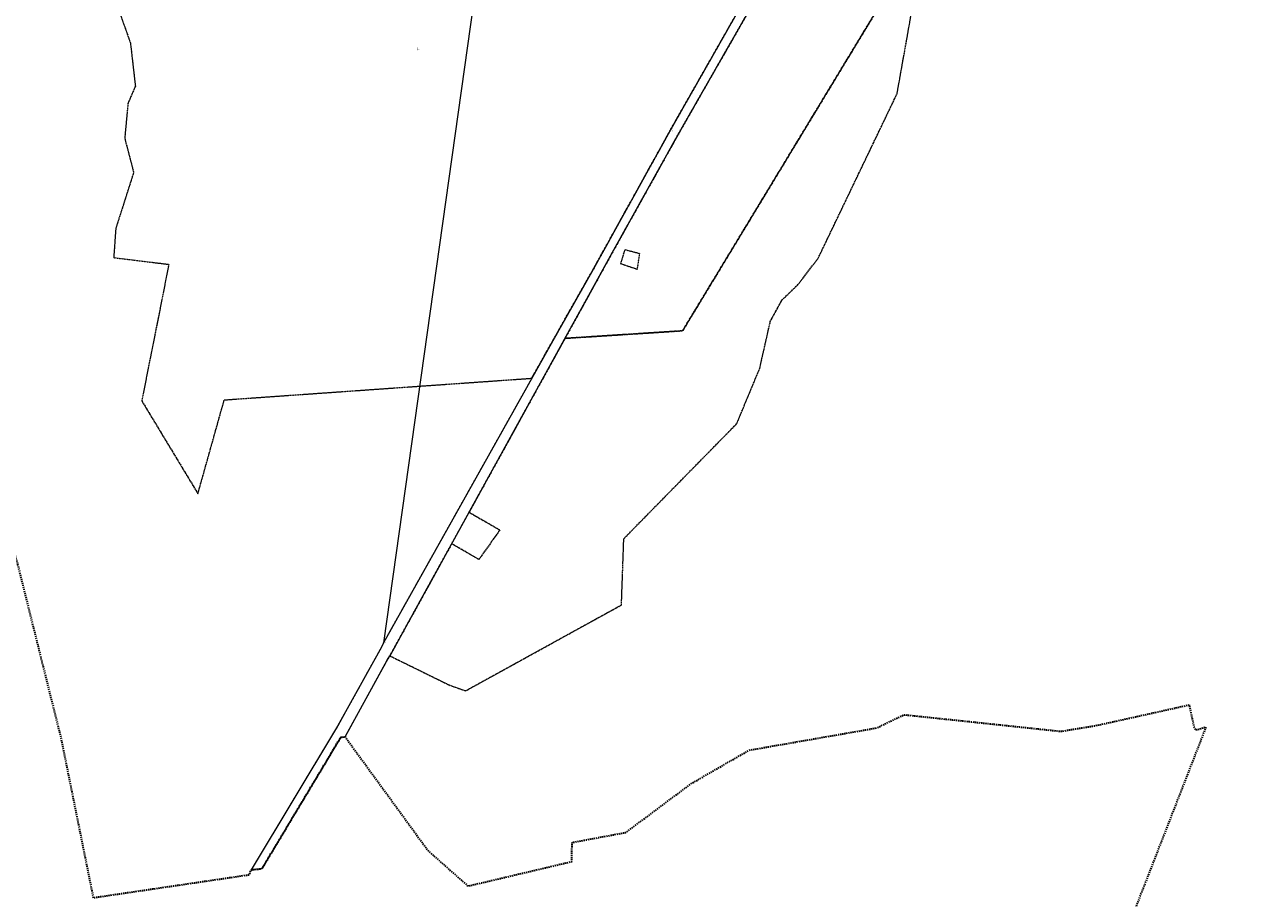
# Model space of a CAD drawing. Header units: metres. Extents: x 5590113 to 5596324, y 5910954 to 5916249.
# Tile 12 of 256: x 5591375 to 5592830, y 5912277 to 5913316. Entities that reach past the tile are written whole.
import ezdxf
from ezdxf.enums import TextEntityAlignment as Align

# ---------------------------------------------------------------- set-up
doc = ezdxf.new("R2010")
doc.units = ezdxf.units.M
for name, pattern in [('1.5_1.0', [2.5, 1.5, -1]), ('219-500', [0]), ('egkk-500', [2, 1.5, -0.5]), ('egug-500', [1, 0.5, -0.5])]:
    doc.linetypes.add(name, pattern=pattern)
doc.layers.get('0').update_dxf_attribs({"color": 2, "lineweight": 5})
doc.styles.get("Standard").update_dxf_attribs({"font": 'Working1250', "width": 0.75})

# ---------------------------------------------------------------- blocks, each defined once
blk = doc.blocks.new('203')
at = {"linetype": 'Continuous', "lineweight": 0}
h = blk.add_hatch(color=0, dxfattribs=at)
edge = h.paths.add_edge_path()
edge.add_arc((0, 0), 0.045, 0, 360)

msp = doc.modelspace()

# ---------------------------------------------------------------- linework, layer by layer
at = {"layer": '216-obręb ewidencyjny', "color": 7, "linetype": '1.5_1.0', "lineweight": 35, "flags": 128}
msp.add_lwpolyline([(5596323.66, 5913242.4), (5596292.51, 5913267.59), (5596276.08, 5913279.57), (5596247.59, 5913300.96), (5596234.67, 5913305.2), (5596226.84, 5913313.19), (5596206.72, 5913333.56), (5596195.45, 5913336.65), (5596188.68, 5913327.59), (5596191.36, 5913322.93), (5596187.55, 5913314.3), (5596182.45, 5913321.65), (5596182.73, 5913326.74), (5596184.06, 5913335.02), (5596179.94, 5913353.22), (5596177.76, 5913361.4), (5596169.84, 5913367.33), (5596156.53, 5913382.6), (5596147.32, 5913390.38), (5596142.8, 5913400.83), (5596161.6, 5913410.61), (5596165.42, 5913412.17), (5596164.82, 5913427.57), (5596131.98, 5913454.66), (5596203.34, 5913544.46), (5596190.93, 5913592.22), (5596178.78, 5913607.41), (5596206.29, 5913660.02), (5596207.17, 5913711.62), (5596208.07, 5913763.32), (5596170.05, 5913865.88), (5596139.54, 5913885.57), (5596139.13, 5913935.79), (5596151.47, 5913999.82), (5596113.4, 5914091.51), (5596110.58, 5914099.58), (5596036.56, 5914028.62), (5596032.47, 5914035.9), (5596021.53, 5914049.52), (5596025.78, 5914061.97), (5596033.06, 5914069.45), (5596042.13, 5914075.99), (5596053.17, 5914092.79), (5596066.87, 5914108.2), (5596075.98, 5914116.99), (5596083.34, 5914122.44), (5596093.44, 5914131.78), (5596102.53, 5914130.85), (5596108.21, 5914139.09), (5596107.3, 5914151.87), (5596100.74, 5914155.92), (5596107.78, 5914177.15), (5596109.89, 5914182.1), (5596124.67, 5914192.67), (5596140.27, 5914201.26), (5596169.94, 5914228.18), (5596181.94, 5914244.47), (5596191.82, 5914254.4), (5596196.31, 5914261.66), (5596196.41, 5914271.86), (5596176.35, 5914334.21), (5596167.97, 5914340.76), (5596161.94, 5914345.71), (5596165.3, 5914349.42), (5596169.23, 5914350.16), (5596167.83, 5914346.84), (5596173.72, 5914347.97), (5596177.09, 5914351.66), (5596177.51, 5914354.8), (5596176.72, 5914359.2), (5596163.35, 5914373.52), (5596151.71, 5914396.87), (5596144.19, 5914415.4), (5596132.96, 5914432.43), (5596115.87, 5914431.97), (5596113.24, 5914438.46), (5596123.55, 5914455.6), (5596123.34, 5914468.05), (5596102.46, 5914489.5), (5596088.26, 5914496.11), (5596080.65, 5914510.5), (5596071.34, 5914528.65), (5596044.11, 5914564.51), (5596028.43, 5914595.49), (5596012.78, 5914623.33), (5596001.3, 5914642.79), (5595978.84, 5914670.22), (5595978.81, 5914676.72), (5595982.54, 5914700.01), (5595981.4, 5914710.4), (5595974.75, 5914718.44), (5595968.09, 5914726.48), (5595965.51, 5914735.16), (5595960.88, 5914731.84), (5595947.75, 5914722.63), (5595816.57, 5914629.01), (5595819.46, 5914566.32), (5595820.71, 5914508.26), (5595819.5, 5914493.95), (5595822.48, 5914476.19), (5595832.46, 5914449.86), (5595833.88, 5914446.12), (5595768.6, 5914422.74), (5595767.64, 5914426.62), (5595756.56, 5914422.65), (5595726.14, 5914526.32), (5595692.45, 5914532.92), (5595690.55, 5914537.1), (5595668, 5914586.57), (5595574.79, 5914603.24), (5595558.23, 5914606.2), (5595480.86, 5914615.47), (5595371.38, 5914628.42), (5595371.89, 5914637.97), (5595372.14, 5914642.59), (5595373.31, 5914664.99), (5595373.76, 5914673.44), (5595351.19, 5914683.34), (5595316.77, 5914738.7), (5595292.43, 5914776.42), (5595258.15, 5914890.76), (5595231.56, 5914993.48), (5595206.27, 5915087.29), (5595069.93, 5915016.3), (5595060.17, 5915011.23), (5595015.34, 5914988.78), (5594862.14, 5914901.09), (5594856.89, 5914898.17), (5594664.61, 5914787.9), (5594534.56, 5915022.29), (5594388.92, 5915284.98), (5594545.28, 5915459.86), (5594549.36, 5915464.27), (5594539.55, 5915481.93), (5594405.38, 5915723.54), (5594260.75, 5915985.96), (5594127.8, 5916229.12), (5594117.01, 5916248.85), (5593920.68, 5916179.62), (5593901.86, 5916172.98), (5593690.51, 5916099.56), (5593583.1, 5916062.76), (5593580.83, 5916061.98), (5593514.6, 5916039.27), (5593318.57, 5915969.95), (5593193.08, 5915923.89), (5593107.26, 5915896.74), (5593100.76, 5915894.66), (5593094.58, 5915892.97), (5593116.98, 5915870.2), (5593130.33, 5915822.28), (5593140.22, 5915794.02), (5593149.61, 5915786.79), (5593184.16, 5915769.3), (5593196.1, 5915766.61), (5593205.9, 5915757.44), (5593211.65, 5915743.24), (5593214.03, 5915721.82), (5593207.83, 5915682.23), (5593198.46, 5915657.17), (5593203.9, 5915625.57), (5593210.72, 5915605.34), (5593241.53, 5915581.24), (5593255.25, 5915565.93), (5593263.23, 5915542.26), (5593251.11, 5915507.32), (5593233.97, 5915477.46), (5593232.32, 5915478.1), (5593187.14, 5915492.98), (5593184.28, 5915493.91), (5593177.58, 5915496.05), (5593009.14, 5915549.47), (5592935.92, 5915572.87), (5592934.65, 5915573.27), (5592885.64, 5915590.2), (5592787.17, 5915622), (5592757.79, 5915625.47), (5592658.2, 5915632.06), (5592643.91, 5915631.7), (5592596.4, 5915641), (5592463.11, 5915681.05), (5592334.54, 5915719.05), (5592330.9, 5915720.13), (5592132.74, 5915780.47), (5592080.41, 5915623.18), (5592079.45, 5915620.33), (5592028.61, 5915468.67), (5592026.92, 5915463.97), (5591924.59, 5915156.15), (5591840.68, 5914914.88), (5591839.36, 5914911.1), (5591835.76, 5914900.69), (5591779.26, 5914737.17), (5591777.91, 5914733.36), (5591745.12, 5914641.11), (5591719.85, 5914569.96), (5591694.23, 5914497.88), (5591574.98, 5914565.11), (5591312.66, 5914715.54), (5591363.98, 5914526.15), (5591403.43, 5914380.31), (5591395.55, 5914232.05), (5591367.79, 5914032.91), (5591370.94, 5913983.96), (5591379.24, 5913855.02), (5591380.08, 5913847.79), (5591381.19, 5913837.65), (5591382.99, 5913821.3), (5591383.4, 5913817.57), (5591395.24, 5913709.45), (5591391.14, 5913582.05), (5591390.94, 5913575.88), (5591390.65, 5913575.18), (5591387.73, 5913568.82), (5591356.91, 5913501.97), (5591331.26, 5913450.38), (5591266.88, 5913349.87), (5591218.88, 5913311.72), (5591197.48, 5913294.71), (5591149.32, 5913255.49), (5591162.36, 5913230.26), (5591227.81, 5913097.58), (5591238.24, 5913078.93), (5591274.07, 5913007.46), (5591306.47, 5912891.73), (5591343.22, 5912760.32), (5591367.14, 5912674.53), (5591389.93, 5912583.14), (5591391.48, 5912576.92), (5591397.37, 5912553.3), (5591418.38, 5912469.39), (5591457.02, 5912278.42), (5591642.67, 5912305.76), (5591644.99, 5912311.55), (5591657.8, 5912312.99), (5591751.43, 5912469.06), (5591756.62, 5912469.69), (5591855.57, 5912334.02), (5591902.84, 5912292.24), (5592026.29, 5912321.38), (5592026.49, 5912333.67), (5592026.66, 5912344.07), (5592090.78, 5912356.02), (5592168, 5912413.7), (5592237.43, 5912453.81), (5592389.21, 5912480.28), (5592421.54, 5912495.96), (5592607.93, 5912476.19), (5592651.14, 5912483.32), (5592760.66, 5912507.61), (5592766.17, 5912482.05), (5592768.25, 5912477.74), (5592780.67, 5912481.31), (5592685.21, 5912236.54), (5592988.88, 5912105.14), (5592994.97, 5912094.64), (5593243.85, 5911996.48), (5593308.98, 5911970.78), (5593497.25, 5912134.3), (5593585.8, 5912006.14), (5593632.99, 5911937.84), (5593513.31, 5911833.88), (5593355.44, 5911696.55), (5593326.73, 5911654.42), (5593441.54, 5911429.89), (5593468.55, 5911387.91), (5593507.46, 5911327.17), (5593509.12, 5911324.85), (5593515.36, 5911328.44), (5593743.56, 5911397.33), (5593970.15, 5911459.01), (5593980.78, 5911457.96), (5594083.67, 5911435.11), (5594119.15, 5911503.25), (5594208.31, 5911487.54), (5594336.67, 5911453.6), (5594472.79, 5911417.8), (5594535.23, 5911600.23), (5594482.7, 5911630.91), (5594356.79, 5911677.08), (5594271.37, 5911687.64), (5594345.22, 5911857.72), (5594405.06, 5911885.51), (5594504.6, 5911908.87), (5594496.47, 5911952.17), (5594484.21, 5912017.57), (5594480.47, 5912113.61), (5594518.06, 5912228.74), (5594541.96, 5912232.05), (5594550.07, 5912238.64), (5594586.42, 5912249.69), (5594599.54, 5912253.39), (5594659.78, 5912271.7), (5594716.54, 5912289.66), (5594772.76, 5912306.92), (5594855.88, 5912332.62), (5594895.39, 5912344.83), (5594916.55, 5912351.38), (5594947.09, 5912360.04), (5594970.53, 5912368.08), (5595025.75, 5912385.15), (5595041.51, 5912389.81), (5595047.91, 5912392.01), (5595088.04, 5912404.41), (5595100.65, 5912408.05), (5595138.99, 5912419.08), (5595158.31, 5912424.65), (5595215.97, 5912441.25), (5595219.82, 5912442.36), (5595289.96, 5912462.56), (5595298.9, 5912465.14), (5595323.13, 5912472.11), (5595491.52, 5912520.51), (5595516.19, 5912501.9), (5595589.98, 5912497.83), (5595644.36, 5912489.61), (5595648.91, 5912488.74), (5595662.46, 5912515.1), (5595707.52, 5912575.33), (5595744.8, 5912711.52), (5595746.2, 5912716.61), (5595775.04, 5912707.73), (5595819.32, 5912664.11), (5595825.56, 5912667.53), (5595923.25, 5912721.1), (5596129.08, 5912835.76), (5596133.02, 5912837.97), (5596062.96, 5912907.07), (5596027.07, 5913071.41), (5596176.05, 5913178.54), (5596249.76, 5913225.32), (5596314.01, 5913240.17)], close=True, dxfattribs=at)
at = {"layer": '217-kontur klasyfikacyjny', "color": 92, "linetype": 'egkk-500', "lineweight": 18, "flags": 128}
for points in [[(5592380.19, 5913583.16), (5592152.55, 5913185.34)], [(5592144.3, 5913191.9), (5592340.41, 5913536.58)], [(5591466.18, 5913393.58), (5591501.37, 5913294.14)], [(5592413.25, 5913234.13), (5592439.73, 5913382.97)], [(5592158.14, 5912952.27), (5592418.34, 5913381.39)], [(5592418.34, 5913381.39), (5592158.14, 5912952.27)], [(5591501.37, 5913294.14), (5591507.16, 5913243.12)], [(5591507.16, 5913243.12), (5591498.47, 5913223.01)], [(5591498.47, 5913223.01), (5591494.49, 5913181.25)], [(5592319.47, 5913038.7), (5592413.25, 5913234.13)], [(5591494.49, 5913181.25), (5591505.16, 5913140.45)], [(5592051.72, 5913025.14), (5592144.3, 5913191.9)], [(5592152.55, 5913185.34), (5592076.02, 5913048.04)], [(5591505.16, 5913140.45), (5591483.89, 5913073.98)], [(5591483.89, 5913073.98), (5591481.41, 5913039.25)], [(5592076.02, 5913048.04), (5592018.17, 5912943.27)], [(5592084.46, 5913031.78), (5592089.7, 5913048.78)], [(5592089.7, 5913048.78), (5592106.81, 5913044.27)], [(5591481.41, 5913039.25), (5591547.01, 5913031.25)], [(5592106.81, 5913044.27), (5592103.99, 5913025.29)], [(5592294.85, 5913006.57), (5592319.47, 5913038.7)], [(5591547.01, 5913031.25), (5591514.79, 5912868.99)], [(5592007.38, 5912946.86), (5592051.72, 5913025.14)], [(5592103.99, 5913025.29), (5592084.46, 5913031.78)], [(5592276.36, 5912988.93), (5592294.85, 5913006.57)], [(5592262.43, 5912963.38), (5592276.36, 5912988.93)], [(5592249.89, 5912907.7), (5592262.43, 5912963.38)], [(5591978.75, 5912895.87), (5592007.38, 5912946.86)], [(5592018.17, 5912943.27), (5592158.14, 5912952.27)], [(5592158.14, 5912952.27), (5592018.17, 5912943.27)], [(5592018.17, 5912943.27), (5591904.08, 5912736.62)], [(5592222.52, 5912841.89), (5592249.89, 5912907.7)], [(5591612.92, 5912870.13), (5591978.75, 5912895.87)], [(5591514.79, 5912868.99), (5591581.57, 5912758.62)], [(5591581.57, 5912758.62), (5591612.92, 5912870.13)], [(5592088.16, 5912705.11), (5592222.52, 5912841.89)], [(5591904.08, 5912736.62), (5591940.67, 5912715.55)], [(5591940.67, 5912715.55), (5591915.83, 5912680.41)], [(5591883.37, 5912699.11), (5591809.84, 5912565.94)], [(5591915.83, 5912680.41), (5591883.37, 5912699.11)], [(5592085.38, 5912626.4), (5592088.16, 5912705.11)], [(5591899.96, 5912524.31), (5592085.38, 5912626.4)], [(5591809.84, 5912565.94), (5591880.36, 5912531.26)], [(5591880.36, 5912531.26), (5591899.96, 5912524.31)]]:
    msp.add_lwpolyline(points, dxfattribs=at)
at = {"layer": '218-kontur użytku gruntowego', "color": 3, "linetype": 'egug-500', "lineweight": 18, "flags": 128}
for points in [[(5592152.55, 5913185.34), (5592380.19, 5913583.16)], [(5592380.19, 5913583.16), (5592152.55, 5913185.34)], [(5592144.3, 5913191.9), (5592340.41, 5913536.58)], [(5592340.41, 5913536.58), (5592144.3, 5913191.9)], [(5591466.18, 5913393.58), (5591501.37, 5913294.14)], [(5592413.25, 5913234.13), (5592439.73, 5913382.97)], [(5592158.14, 5912952.27), (5592418.34, 5913381.39)], [(5592418.34, 5913381.39), (5592158.14, 5912952.27)], [(5591501.37, 5913294.14), (5591507.16, 5913243.12)], [(5591507.16, 5913243.12), (5591498.47, 5913223.01)], [(5591498.47, 5913223.01), (5591494.49, 5913181.25)], [(5592319.47, 5913038.7), (5592413.25, 5913234.13)], [(5591494.49, 5913181.25), (5591505.16, 5913140.45)], [(5592051.72, 5913025.14), (5592144.3, 5913191.9)], [(5592144.3, 5913191.9), (5592051.72, 5913025.14)], [(5592076.02, 5913048.04), (5592152.55, 5913185.34)], [(5592152.55, 5913185.34), (5592076.02, 5913048.04)], [(5591505.16, 5913140.45), (5591483.89, 5913073.98)], [(5591483.89, 5913073.98), (5591481.41, 5913039.25)], [(5592018.17, 5912943.27), (5592076.02, 5913048.04)], [(5592076.02, 5913048.04), (5592018.17, 5912943.27)], [(5592084.46, 5913031.78), (5592089.7, 5913048.78)], [(5592089.7, 5913048.78), (5592106.81, 5913044.27)], [(5591481.41, 5913039.25), (5591547.01, 5913031.25)], [(5592106.81, 5913044.27), (5592103.99, 5913025.29)], [(5592294.85, 5913006.57), (5592319.47, 5913038.7)], [(5591547.01, 5913031.25), (5591514.79, 5912868.99)], [(5592007.38, 5912946.86), (5592051.72, 5913025.14)], [(5592051.72, 5913025.14), (5592007.38, 5912946.86)], [(5592103.99, 5913025.29), (5592084.46, 5913031.78)], [(5592276.36, 5912988.93), (5592294.85, 5913006.57)], [(5592262.43, 5912963.38), (5592276.36, 5912988.93)], [(5592249.89, 5912907.7), (5592262.43, 5912963.38)], [(5591978.75, 5912895.87), (5592007.38, 5912946.86)], [(5592007.38, 5912946.86), (5591978.75, 5912895.87)], [(5592018.17, 5912943.27), (5592158.14, 5912952.27)], [(5592158.14, 5912952.27), (5592018.17, 5912943.27)], [(5591904.08, 5912736.62), (5592018.17, 5912943.27)], [(5592018.17, 5912943.27), (5591904.08, 5912736.62)], [(5592222.52, 5912841.89), (5592249.89, 5912907.7)], [(5591612.92, 5912870.13), (5591978.75, 5912895.87)], [(5591978.75, 5912895.87), (5591873.92, 5912709.1)], [(5591514.79, 5912868.99), (5591581.57, 5912758.62)], [(5591581.57, 5912758.62), (5591612.92, 5912870.13)], [(5592088.16, 5912705.11), (5592222.52, 5912841.89)], [(5591883.37, 5912699.11), (5591904.08, 5912736.62)], [(5591904.08, 5912736.62), (5591940.67, 5912715.55)], [(5591940.67, 5912715.55), (5591915.83, 5912680.41)], [(5591873.92, 5912709.1), (5591802.14, 5912581.24)], [(5591809.84, 5912565.94), (5591883.37, 5912699.11)], [(5591883.37, 5912699.11), (5591809.84, 5912565.94)], [(5591915.83, 5912680.41), (5591883.37, 5912699.11)], [(5592085.38, 5912626.4), (5592088.16, 5912705.11)], [(5591899.96, 5912524.31), (5592085.38, 5912626.4)], [(5591799.82, 5912576.17), (5591747.78, 5912482.32)], [(5591802.14, 5912581.24), (5591799.82, 5912576.17)], [(5591756.62, 5912469.69), (5591806.85, 5912560.69)], [(5591806.85, 5912560.69), (5591809.84, 5912565.94)], [(5591809.84, 5912565.94), (5591880.36, 5912531.26)], [(5591880.36, 5912531.26), (5591899.96, 5912524.31)], [(5591747.78, 5912482.32), (5591745.15, 5912478.21)], [(5591657.8, 5912312.99), (5591751.43, 5912469.06)], [(5591745.15, 5912478.21), (5591722.92, 5912441.21)], [(5591751.43, 5912469.06), (5591756.62, 5912469.69)], [(5591722.92, 5912441.21), (5591644.99, 5912311.55)], [(5591644.99, 5912311.55), (5591657.8, 5912312.99)]]:
    msp.add_lwpolyline(points, dxfattribs=at)
at = {"layer": '219-działka ewidencyjna', "color": 7, "linetype": '219-500', "lineweight": 18, "flags": 128}
for points in [[(5591970.69, 5913780.17), (5591905.85, 5913316.26)], [(5592380.19, 5913583.16), (5592152.55, 5913185.34)], [(5592340.41, 5913536.58), (5592144.3, 5913191.9)], [(5591905.85, 5913316.26), (5591802.14, 5912581.24)], [(5592144.3, 5913191.9), (5592051.72, 5913025.14)], [(5592152.55, 5913185.34), (5592076.02, 5913048.04)], [(5592076.02, 5913048.04), (5591809.84, 5912565.94)], [(5592051.72, 5913025.14), (5592007.38, 5912946.86)], [(5592007.38, 5912946.86), (5591802.14, 5912581.24)], [(5591799.82, 5912576.17), (5591747.78, 5912482.32)], [(5591802.14, 5912581.24), (5591799.82, 5912576.17)], [(5591756.62, 5912469.69), (5591806.85, 5912560.69)], [(5591806.85, 5912560.69), (5591809.84, 5912565.94)], [(5591747.78, 5912482.32), (5591745.15, 5912478.21)], [(5591745.15, 5912478.21), (5591644.99, 5912311.55)], [(5591751.43, 5912469.06), (5591657.8, 5912312.99)], [(5591751.43, 5912469.06), (5591756.62, 5912469.69)], [(5591657.8, 5912312.99), (5591644.99, 5912311.55)]]:
    msp.add_lwpolyline(points, dxfattribs=at)

# ---------------------------------------------------------------- block references
at = {"layer": '203-punkt graniczny', "color": 7, "linetype": 'CONTINUOUS', "lineweight": 18}
for p in [(5591905.85, 5913316.26), (5592144.3, 5913191.9), (5592152.55, 5913185.34), (5592076.02, 5913048.04), (5592051.72, 5913025.14), (5592007.38, 5912946.86), (5591799.82, 5912576.17), (5591802.14, 5912581.24), (5591806.85, 5912560.69), (5591809.84, 5912565.94), (5591747.78, 5912482.32), (5591745.15, 5912478.21), (5591751.43, 5912469.06), (5591756.62, 5912469.69), (5591644.99, 5912311.55), (5591657.8, 5912312.99)]:
    msp.add_blockref('203', p, dxfattribs=at)

# ---------------------------------------------------------------- texts
at = {"layer": '203-punkt graniczny-Atr103', "color": 7, "width": 0.9}
for s, p in [('d417', (5592144.3, 5913191.9)), ('d417', (5592144.3, 5913191.9)), ('d466', (5592152.55, 5913185.34)), ('d466', (5592152.55, 5913185.34)), ('d467', (5592076.02, 5913048.04)), ('d467', (5592076.02, 5913048.04)), ('d424', (5592051.72, 5913025.14)), ('d424', (5592051.72, 5913025.14)), ('d423', (5592007.38, 5912946.86)), ('d423', (5592007.38, 5912946.86)), ('d405', (5591802.14, 5912581.24)), ('d405', (5591802.14, 5912581.24)), ('d452', (5591799.82, 5912576.17)), ('d452', (5591799.82, 5912576.17)), ('d468', (5591809.84, 5912565.94)), ('d468', (5591809.84, 5912565.94)), ('k1', (5591806.85, 5912560.69)), ('k1', (5591806.85, 5912560.69)), ('d444', (5591747.78, 5912482.32)), ('d444', (5591747.78, 5912482.32)), ('d443', (5591745.15, 5912478.21)), ('d443', (5591745.15, 5912478.21)), ('9109', (5591751.43, 5912469.06)), ('9109', (5591751.43, 5912469.06)), ('pp4', (5591756.62, 5912469.69)), ('pp4', (5591756.62, 5912469.69)), ('9112', (5591644.99, 5912311.55)), ('9112', (5591644.99, 5912311.55)), ('9110', (5591657.8, 5912312.99)), ('9110', (5591657.8, 5912312.99))]:
    msp.add_text(s, height=0.75, dxfattribs=at).set_placement(p, align=Align.BOTTOM_LEFT)
at = {"layer": '209-oznaczenie konturu klasyfikacyjnego', "color": 92, "linetype": 'CONTINUOUS', "lineweight": 18, "width": 0.79}
msp.add_text('RIVa', height=1, dxfattribs=at).set_placement((5591842.05, 5913286.83), align=Align.TOP_LEFT)
at = {"layer": '210-oznaczenie konturu użytku gruntowego', "color": 3, "linetype": 'CONTINUOUS', "lineweight": 18, "width": 0.79}
msp.add_text('R', height=1, dxfattribs=at).set_placement((5591842.05, 5913287.73))
at = {"layer": '211-numer działki ewidencyjnej', "color": 7, "linetype": 'CONTINUOUS', "lineweight": 18, "width": 0.79}
msp.add_text('14/1', height=1, dxfattribs=at).set_placement((5592143.5, 5913190.52), align=Align.TOP_LEFT)

doc.saveas('drawing.dxf')
